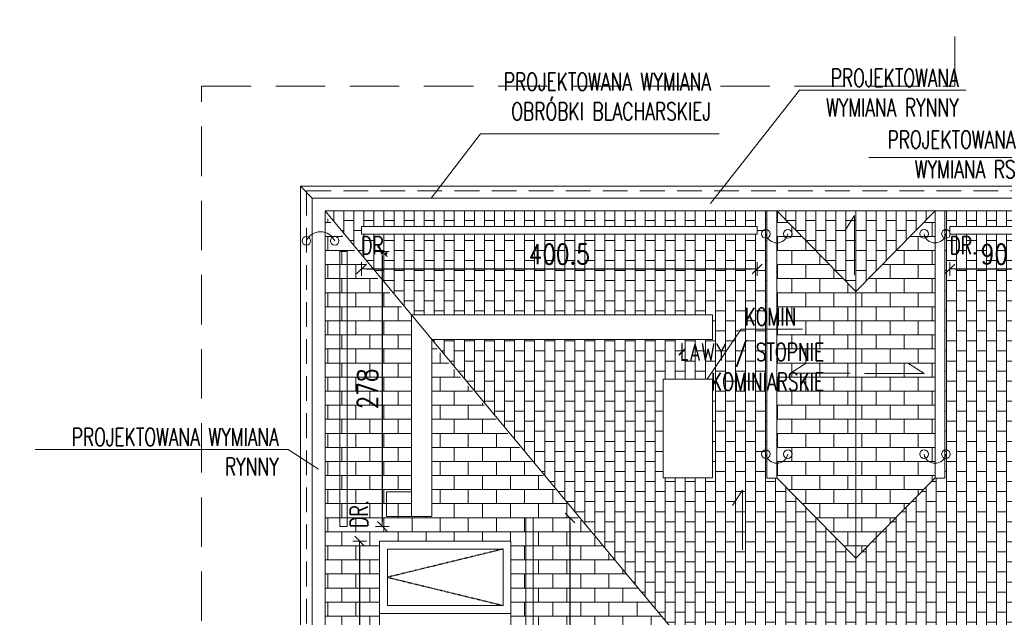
# Model space of a CAD drawing. Header units: millimetres. Extents: x 5973 to 39040, y 4443 to 37727.
# Tile 40 of 52: x 15278 to 16274, y 22530 to 23134. Entities that reach past the tile are written whole.
import ezdxf

# ---------------------------------------------------------------- set-up
doc = ezdxf.new("R2010")
doc.units = ezdxf.units.MM
for name, pattern in [('DASHDOT', [1, 0.5, -0.25, 0, -0.25]), ('DASHED', [0.75, 0.5, -0.25]), ('HIDDEN', [0.375, 0.25, -0.125])]:
    doc.linetypes.add(name, pattern=pattern)
for name, color, linetype, lineweight in [('!MODUS_OPIS', 3, 'Continuous', 13), ('Cienka', 3, 'Continuous', 9), ('E_0', 4, 'Continuous', 15), ('Widok', 1, 'Continuous', 15), ('WYMIAROWANIE', 1, 'Continuous', 18)]:
    doc.layers.add(name, color=color, linetype=linetype, lineweight=lineweight)
doc.layers.add('INSTALACJA ODGROMOWA', color=7, linetype='Continuous')
doc.layers.add('OSIE', color=1, linetype='DASHDOT')
doc.styles.add('TXT', font='simplex.shx', dxfattribs={"width": 0.8})
doc.dimstyles.new('DIM100', dxfattribs={"dimscale": 5, "dimtxt": 4, "dimasz": 1, "dimexe": 0, "dimexo": 0, "dimgap": 1, "dimtad": 1, "dimdec": 4, "dimrnd": 0.5, "dimdsep": 46, "dimtxsty": 'TXT', "dimblk1": 'TICK1', "dimblk2": 'TICK1', "dimsah": 1, "dimcen": 0, "dimse1": 1, "dimse2": 1, "dimclrd": 1, "dimclre": 7, "dimclrt": 9, "dimadec": 0, "dimazin": 0, "dimtfac": 1, "dimtdec": 4, "dimtmove": 2, "dimatfit": 3, "dimldrblk": 'TICK1', "dimfxl": 1, "dimtolj": 1, "dimarcsym": 0})
pattern_1 = [(90, (0.04, 0), (-10.16, 6e-16), []), (180, (0.04, 0), (-10.16, -10.16), [10.16, -10.16])]

# ---------------------------------------------------------------- blocks, each defined once
blk = doc.blocks.new('TICK1')
at = {"color": 2}
blk.add_line((-1, -1), (1, 1), dxfattribs=at)
at = {"color": 0}
for p, q in [((0, 0), (-1, 0)), ((0, -1.4), (0, 1.4))]:
    blk.add_line(p, q, dxfattribs=at)
blk = doc.blocks.new('*D154')
at = {"layer": 'Defpoints', "color": 0, "transparency": 16777216}
for p in [(15978.91, 23428.25), (16043.91, 23176.61), (15978.91, 23006.61)]:
    blk.add_point(p, dxfattribs=at)
at = {"layer": 'WYMIAROWANIE', "color": 1, "lineweight": -2, "transparency": 16777216}
blk.add_line((16038.91, 23428.25), (15983.91, 23428.25), dxfattribs=at)
at = {"layer": 'WYMIAROWANIE', "color": 1, "lineweight": -2, "transparency": 16777216, "xscale": 5, "yscale": 5, "zscale": 5, "rotation": 180}
blk.add_blockref('TICK1', (15978.91, 23428.25), dxfattribs=at)
at = {"layer": 'WYMIAROWANIE', "color": 1, "lineweight": -2, "transparency": 16777216, "xscale": 5, "yscale": 5, "zscale": 5}
blk.add_blockref('TICK1', (16043.91, 23428.25), dxfattribs=at)
at = {"layer": 'WYMIAROWANIE', "color": 9, "transparency": 16777216, "insert": (16011.41, 23443.25), "char_height": 20, "attachment_point": 5, "style": 'TXT'}
blk.add_mtext('\\A1;65', dxfattribs=at)
blk = doc.blocks.new('*D155')
at = {"layer": 'Defpoints', "color": 0, "transparency": 16777216}
for p in [(15928.91, 23428.25), (15928.91, 23006.61), (15978.91, 23006.61)]:
    blk.add_point(p, dxfattribs=at)
at = {"layer": 'WYMIAROWANIE', "color": 1, "lineweight": -2, "transparency": 16777216}
blk.add_line((15973.91, 23428.25), (15933.91, 23428.25), dxfattribs=at)
at = {"layer": 'WYMIAROWANIE', "color": 1, "lineweight": -2, "transparency": 16777216, "xscale": 5, "yscale": 5, "zscale": 5, "rotation": 180}
blk.add_blockref('TICK1', (15928.91, 23428.25), dxfattribs=at)
at = {"layer": 'WYMIAROWANIE', "color": 1, "lineweight": -2, "transparency": 16777216, "xscale": 5, "yscale": 5, "zscale": 5}
blk.add_blockref('TICK1', (15978.91, 23428.25), dxfattribs=at)
at = {"layer": 'WYMIAROWANIE', "color": 9, "transparency": 16777216, "insert": (15953.91, 23443.25), "char_height": 20, "attachment_point": 5, "style": 'TXT'}
blk.add_mtext('\\A1;50', dxfattribs=at)
blk = doc.blocks.new('*D156')
at = {"layer": 'Defpoints', "color": 0, "transparency": 16777216}
for p in [(15561.91, 23428.25), (15561.91, 23201.61), (15928.91, 23006.61)]:
    blk.add_point(p, dxfattribs=at)
at = {"layer": 'WYMIAROWANIE', "color": 1, "lineweight": -2, "transparency": 16777216}
blk.add_line((15923.91, 23428.25), (15566.91, 23428.25), dxfattribs=at)
at = {"layer": 'WYMIAROWANIE', "color": 1, "lineweight": -2, "transparency": 16777216, "xscale": 5, "yscale": 5, "zscale": 5, "rotation": 180}
blk.add_blockref('TICK1', (15561.91, 23428.25), dxfattribs=at)
at = {"layer": 'WYMIAROWANIE', "color": 1, "lineweight": -2, "transparency": 16777216, "xscale": 5, "yscale": 5, "zscale": 5}
blk.add_blockref('TICK1', (15928.91, 23428.25), dxfattribs=at)
at = {"layer": 'WYMIAROWANIE', "color": 9, "transparency": 16777216, "insert": (15745.41, 23443.25), "char_height": 20, "attachment_point": 5, "style": 'TXT'}
blk.add_mtext('\\A1;367', dxfattribs=at)
blk = doc.blocks.new('*D157')
at = {"layer": 'Defpoints', "color": 0, "transparency": 16777216}
for p in [(15561.91, 23463.69), (15561.91, 22625.16), (19083.03, 22625.16)]:
    blk.add_point(p, dxfattribs=at)
at = {"layer": 'WYMIAROWANIE', "color": 1, "lineweight": -2, "transparency": 16777216}
blk.add_line((19078.03, 23463.69), (15566.91, 23463.69), dxfattribs=at)
at = {"layer": 'WYMIAROWANIE', "color": 1, "lineweight": -2, "transparency": 16777216, "xscale": 5, "yscale": 5, "zscale": 5, "rotation": 180}
blk.add_blockref('TICK1', (15561.91, 23463.69), dxfattribs=at)
at = {"layer": 'WYMIAROWANIE', "color": 1, "lineweight": -2, "transparency": 16777216, "xscale": 5, "yscale": 5, "zscale": 5}
blk.add_blockref('TICK1', (19083.03, 23463.69), dxfattribs=at)
at = {"layer": 'WYMIAROWANIE', "color": 9, "transparency": 16777216, "insert": (17322.47, 23478.69), "char_height": 20, "attachment_point": 5, "style": 'TXT'}
blk.add_mtext('\\A1;3521', dxfattribs=at)
blk = doc.blocks.new('*D173')
at = {"layer": 'Defpoints', "color": 0, "transparency": 16777216}
for p in [(15870.63, 23125.66), (15048.08, 22963.16), (15870.63, 22963.16)]:
    blk.add_point(p, dxfattribs=at)
at = {"layer": 'WYMIAROWANIE', "color": 1, "lineweight": -2, "transparency": 16777216}
blk.add_line((15048.08, 23120.66), (15048.08, 22968.16), dxfattribs=at)
at = {"layer": 'WYMIAROWANIE', "color": 1, "lineweight": -2, "transparency": 16777216, "xscale": 5, "yscale": 5, "zscale": 5}
for p, rotation in [((15048.08, 23125.66), 90), ((15048.08, 22963.16), 270)]:
    blk.add_blockref('TICK1', p, dxfattribs=dict(at, rotation=rotation))
at = {"layer": 'WYMIAROWANIE', "color": 9, "transparency": 16777216, "insert": (15033.08, 23044.41), "char_height": 20, "attachment_point": 5, "rotation": 90, "style": 'TXT'}
blk.add_mtext('\\A1;162.5', dxfattribs=at)
blk = doc.blocks.new('*D174')
at = {"layer": 'Defpoints', "color": 0, "transparency": 16777216}
for p in [(15870.63, 22963.16), (15048.08, 22606.66), (15188.63, 22606.66)]:
    blk.add_point(p, dxfattribs=at)
at = {"layer": 'WYMIAROWANIE', "color": 1, "lineweight": -2, "transparency": 16777216}
blk.add_line((15048.08, 22958.16), (15048.08, 22611.66), dxfattribs=at)
at = {"layer": 'WYMIAROWANIE', "color": 1, "lineweight": -2, "transparency": 16777216, "xscale": 5, "yscale": 5, "zscale": 5}
for p, rotation in [((15048.08, 22963.16), 90), ((15048.08, 22606.66), 270)]:
    blk.add_blockref('TICK1', p, dxfattribs=dict(at, rotation=rotation))
at = {"layer": 'WYMIAROWANIE', "color": 9, "transparency": 16777216, "insert": (15033.08, 22784.91), "char_height": 20, "attachment_point": 5, "rotation": 90, "style": 'TXT'}
blk.add_mtext('\\A1;356.5', dxfattribs=at)
blk = doc.blocks.new('*D254')
at = {"layer": 'Defpoints', "color": 0, "transparency": 16777216}
for p in [(15649.7, 22606.66), (15621.79, 22387.66), (15649.7, 22387.66)]:
    blk.add_point(p, dxfattribs=at)
at = {"layer": 'WYMIAROWANIE', "color": 1, "lineweight": -2, "transparency": 16777216}
blk.add_line((15621.79, 22601.66), (15621.79, 22392.66), dxfattribs=at)
at = {"layer": 'WYMIAROWANIE', "color": 1, "lineweight": -2, "transparency": 16777216, "xscale": 5, "yscale": 5, "zscale": 5}
for p, rotation in [((15621.79, 22606.66), 90), ((15621.79, 22387.66), 270)]:
    blk.add_blockref('TICK1', p, dxfattribs=dict(at, rotation=rotation))
at = {"layer": 'WYMIAROWANIE', "color": 9, "transparency": 16777216, "insert": (15606.79, 22497.16), "char_height": 20, "attachment_point": 5, "rotation": 90, "style": 'TXT'}
blk.add_mtext('\\A1;219', dxfattribs=at)
blk = doc.blocks.new('E_PUSZKA')
at = {"layer": 'E_0', "color": 3}
blk.add_circle((0, 0), 4.35, dxfattribs=at)
blk = doc.blocks.new('ODGROMÓWKA')
at = {"layer": 'E_0', "color": 2, "linetype": 'HIDDEN', "ltscale": 100}
for q in [(3633.86, 14397.27), (2884.42, 13468.27)]:
    blk.add_line((2884.42, 14397.27), q, dxfattribs=at)
at = {"layer": 'E_0', "color": 3, "linetype": 'DASHED', "ltscale": 100}
blk.add_lwpolyline([(2839.42, 12062.61), (2839.42, 13362.27), (2778.42, 13362.27), (2778.42, 14503.27), (3540.42, 14503.27), (3540.42, 14633.7), (5284.42, 14633.7), (5284.42, 14503.27), (6039.42, 14503.27), (6039.42, 13917.26), (6499.55, 13917.22), (6499.43, 12546.33), (4282.66, 12546.53), (4282.66, 12425.51), (3909.67, 12425.51), (3909.66, 12062.6)], dxfattribs=at)
at = {"layer": 'E_0'}
for centre, radius, start, end in [((2898.75, 14340.33), 15.66, 23.75711, 156.24289), ((3360.42, 14356.01), 11.33, 191.80919, 348.19081), ((3520.42, 14356.01), 11.33, 191.80919, 348.19081), ((3360.42, 14133.16), 11.33, 191.80919, 348.19081), ((3520.42, 14133.16), 11.33, 191.80919, 348.19081)]:
    blk.add_arc(centre, radius, start, end, dxfattribs=at)
at = {"layer": 'E_0', "rotation": 180}
for p in [(3349.33, 14353.69), (3371.51, 14353.69), (3509.33, 14353.69), (3531.51, 14353.69), (3349.33, 14130.84), (3371.51, 14130.84), (3509.33, 14130.84), (3531.51, 14130.84)]:
    blk.add_blockref('E_PUSZKA', p, dxfattribs=at)
at = {"layer": 'E_0'}
for p in [(2884.42, 14346.64), (2913.08, 14346.64)]:
    blk.add_blockref('E_PUSZKA', p, dxfattribs=at)
blk = doc.blocks.new('*D270')
at = {"layer": 'Defpoints', "color": 0, "transparency": 16777216}
for p in [(15789.91, 22630.16), (15789.91, 22364.16), (15834.6, 22364.16)]:
    blk.add_point(p, dxfattribs=at)
at = {"layer": 'WYMIAROWANIE', "color": 1, "lineweight": -2, "transparency": 16777216}
blk.add_line((15834.6, 22625.16), (15834.6, 22369.16), dxfattribs=at)
at = {"layer": 'WYMIAROWANIE', "color": 1, "lineweight": -2, "transparency": 16777216, "xscale": 5, "yscale": 5, "zscale": 5}
for p, rotation in [((15834.6, 22630.16), 90), ((15834.6, 22364.16), 270)]:
    blk.add_blockref('TICK1', p, dxfattribs=dict(at, rotation=rotation))
at = {"layer": 'WYMIAROWANIE', "color": 9, "transparency": 16777216, "insert": (15819.6, 22497.16), "char_height": 20, "attachment_point": 5, "rotation": 90, "style": 'TXT'}
blk.add_mtext('\\A1;266', dxfattribs=at)
blk = doc.blocks.new('*D294')
at = {"layer": 'Defpoints', "color": 0, "transparency": 16777216}
for p in [(15609.35, 22899.66), (15609.35, 22621.66), (15644.71, 22621.66)]:
    blk.add_point(p, dxfattribs=at)
at = {"layer": 'WYMIAROWANIE', "color": 1, "lineweight": -2, "transparency": 16777216}
blk.add_line((15644.71, 22894.66), (15644.71, 22626.66), dxfattribs=at)
at = {"layer": 'WYMIAROWANIE', "color": 1, "lineweight": -2, "transparency": 16777216, "xscale": 5, "yscale": 5, "zscale": 5}
for p, rotation in [((15644.71, 22899.66), 90), ((15644.71, 22621.66), 270)]:
    blk.add_blockref('TICK1', p, dxfattribs=dict(at, rotation=rotation))
at = {"layer": 'WYMIAROWANIE', "color": 9, "transparency": 16777216, "insert": (15629.71, 22760.66), "char_height": 20, "attachment_point": 5, "rotation": 90, "style": 'TXT'}
blk.add_mtext('\\A1;278', dxfattribs=at)
blk = doc.blocks.new('*D304')
at = {"layer": 'Defpoints', "color": 0, "transparency": 16777216}
for p in [(15623.58, 22917.34), (16023.91, 22917.34), (16023.91, 22881.97)]:
    blk.add_point(p, dxfattribs=at)
at = {"layer": 'WYMIAROWANIE', "color": 1, "lineweight": -2, "transparency": 16777216}
blk.add_line((15628.58, 22881.97), (16018.91, 22881.97), dxfattribs=at)
at = {"layer": 'WYMIAROWANIE', "color": 1, "lineweight": -2, "transparency": 16777216, "xscale": 5, "yscale": 5, "zscale": 5, "rotation": 180}
blk.add_blockref('TICK1', (15623.58, 22881.97), dxfattribs=at)
at = {"layer": 'WYMIAROWANIE', "color": 1, "lineweight": -2, "transparency": 16777216, "xscale": 5, "yscale": 5, "zscale": 5}
blk.add_blockref('TICK1', (16023.91, 22881.97), dxfattribs=at)
at = {"layer": 'WYMIAROWANIE', "color": 9, "transparency": 16777216, "insert": (15823.75, 22896.97), "char_height": 20, "attachment_point": 5, "style": 'TXT'}
blk.add_mtext('\\A1;400.5', dxfattribs=at)
blk = doc.blocks.new('*D305')
at = {"layer": 'Defpoints', "color": 0, "transparency": 16777216}
for p in [(16218.91, 22917.34), (16308.91, 22917.34), (16308.91, 22881.97)]:
    blk.add_point(p, dxfattribs=at)
at = {"layer": 'WYMIAROWANIE', "color": 1, "lineweight": -2, "transparency": 16777216}
blk.add_line((16223.91, 22881.97), (16303.91, 22881.97), dxfattribs=at)
at = {"layer": 'WYMIAROWANIE', "color": 1, "lineweight": -2, "transparency": 16777216, "xscale": 5, "yscale": 5, "zscale": 5, "rotation": 180}
blk.add_blockref('TICK1', (16218.91, 22881.97), dxfattribs=at)
at = {"layer": 'WYMIAROWANIE', "color": 1, "lineweight": -2, "transparency": 16777216, "xscale": 5, "yscale": 5, "zscale": 5}
blk.add_blockref('TICK1', (16308.91, 22881.97), dxfattribs=at)
at = {"layer": 'WYMIAROWANIE', "color": 9, "transparency": 16777216, "insert": (16263.91, 22896.97), "char_height": 20, "attachment_point": 5, "style": 'TXT'}
blk.add_mtext('\\A1;90', dxfattribs=at)

msp = doc.modelspace()

# ---------------------------------------------------------------- hatches: boundary and pattern name
at = {"layer": 'Cienka', "transparency": 33554483}
h = msp.add_hatch(dxfattribs=at)
h.set_pattern_fill('AR-B816', color=256, scale=0.07)
h.paths.add_polyline_path([(16043.90707, 22940.66483), (16043.90707, 22670.66483), (16123.90707, 22589.33174), (16123.90707, 22859.33174)])
h.paths.add_polyline_path([(16123.90707, 22859.33174), (16123.90707, 22589.33174), (16203.90707, 22670.66483), (16203.90707, 22940.66483)])
h.paths.add_polyline_path([(15694.87565, 22807.28074), (15694.87565, 22631.66483), (15674.11246, 22631.66483), (15674.11246, 22832.01259), (15586.90707, 22935.88635), (15586.90707, 22049.66483), (15956.90707, 22495.16483)])
h.paths.add_polyline_path([(15774.90707, 22387.66483), (15641.90707, 22387.66483), (15641.90707, 22606.66483), (15774.90707, 22606.66483)], flags=16)
h.paths.add_polyline_path([(15766.90707, 22395.66483), (15649.90707, 22395.66483), (15649.90707, 22452.66483), (15766.90707, 22452.66483)], flags=0)
h.paths.add_polyline_path([(15766.90707, 22468.66483), (15649.90707, 22468.66483), (15649.90707, 22525.66483), (15766.90707, 22525.66483)], flags=0)
h.paths.add_polyline_path([(15766.90707, 22541.66483), (15649.90707, 22541.66483), (15649.90707, 22598.66483), (15766.90707, 22598.66483)], flags=0)
h = msp.add_hatch(dxfattribs=at)
h.set_pattern_fill('AR-B816', color=256, scale=0.05, angle=90)
h.set_pattern_definition(pattern_1)
h.paths.add_polyline_path([(16213.90707, 22940.66483), (16213.90707, 22670.5587), (16203.90707, 22670.66483), (16123.90707, 22589.33174), (16043.90707, 22670.5587), (16033.90707, 22670.5587), (16033.90707, 22940.66483), (15586.90707, 22940.66483), (15674.11246, 22835.66483), (15978.90707, 22835.66483), (15978.90707, 22810.66483), (15694.87565, 22810.66483), (15956.90707, 22495.16483), (16016.40707, 22495.16483), (16049.72381, 22444.16483), (16190.96678, 22444.16483), (16323.90707, 22240.66483), (16323.90707, 22680.66483), (16313.90707, 22680.66483), (16313.90707, 22800.66483), (16323.90707, 22800.66483), (16323.90707, 22940.66483)])
h.paths.add_polyline_path([(16308.90707, 22917.33893), (16218.90707, 22917.33893), (16218.90707, 22924.83893), (16308.90707, 22924.83893)], flags=16)
h.paths.add_polyline_path([(16023.90707, 22917.33893), (15623.5849, 22917.33893), (15623.5849, 22924.83893), (16023.90707, 22924.83893)], flags=16)
h.paths.add_polyline_path([(15978.90707, 22670.66483), (15928.90707, 22670.66483), (15928.90707, 22770.66483), (15978.90707, 22770.66483)], flags=16)
h = msp.add_hatch(dxfattribs=at)
h.set_pattern_fill('AR-B816', color=256, scale=0.05, angle=90)
h.set_pattern_definition(pattern_1)
h.paths.add_polyline_path([(16203.90707, 22940.66483), (16203.90707, 22670.66483), (16123.90707, 22589.33174), (16043.90707, 22670.66483), (16043.90707, 22940.66483)])
h.paths.add_polyline_path([(15826.28041, 21841.66483), (15647.90707, 21841.66483), (15729.24016, 21761.66483), (15907.6135, 21761.66483)])
h.paths.add_polyline_path([(15826.28041, 21681.66483), (15907.6135, 21761.66483), (15729.24016, 21761.66483), (15647.90707, 21681.66483)])
h.paths.add_polyline_path([(15826.28041, 21506.66483), (15647.90707, 21506.66483), (15729.24016, 21426.66483), (15907.6135, 21426.66483)])
h.paths.add_polyline_path([(15826.28041, 21346.66483), (15907.6135, 21426.66483), (15729.24016, 21426.66483), (15647.90707, 21346.66483)])
h.paths.add_polyline_path([(15826.28041, 21171.66483), (15647.90707, 21171.66483), (15729.24016, 21091.66483), (15907.6135, 21091.66483)])
h.paths.add_polyline_path([(15826.28041, 21011.66483), (15907.6135, 21091.66483), (15729.24016, 21091.66483), (15647.90707, 21011.66483)])
h.paths.add_polyline_path([(16123.90707, 22589.33174), (16043.90707, 22670.66483), (16043.90707, 22940.66483), (16203.90707, 22940.66483), (16203.90707, 22670.66483)], flags=16)
h.paths.add_polyline_path([(16043.90707, 22940.66483), (16123.90707, 22859.33174), (16203.90707, 22940.66483)], flags=0)
h = msp.add_hatch(dxfattribs=at)
h.set_pattern_fill('AR-B816', color=256, scale=0.05, angle=90)
h.set_pattern_definition(pattern_1)
h.paths.add_polyline_path([(16043.90707, 22940.66483), (16123.90707, 22859.33174), (16203.90707, 22940.66483)])

# ---------------------------------------------------------------- linework, layer by layer
at = {"layer": '!MODUS_OPIS', "ltscale": 0.7}
for points in [[(15976.82598, 22948.14911), (16066.96758, 23062.71536), (16235.22796, 23062.71536)], [(15694.25141, 22953.57936), (15744.17034, 23018.74656), (15985.43712, 23018.74656)], [(16136.98943, 22994.7981), (16291.02798, 22994.7981)], [(16122.59198, 22875.87246), (16122.59198, 22936.15503), (16112.54488, 22920.45644)], [(15973.24032, 22770.66483), (16007.95246, 22821.02646), (16069.96908, 22821.02646)], [(16118.11125, 22776.64663), (16057.82868, 22776.64663), (16073.52726, 22786.69373)], [(16132.66996, 22776.38145), (16192.95253, 22776.38145), (16177.25395, 22786.42855)], [(15293.48682, 22699.44427), (15549.34768, 22699.44427)], [(15549.34768, 22699.44427), (15580.05946, 22679.47158)], [(16009.0907, 22598.05521), (16009.0907, 22658.33778), (15999.0436, 22642.6392)]]:
    msp.add_lwpolyline(points, dxfattribs=at)
at = {"layer": 'OSIE', "transparency": 33554687}
msp.add_lwpolyline([(15766.90707, 22598.66483), (15649.90707, 22570.16483), (15766.90707, 22541.66483)], dxfattribs=at)
at = {"layer": 'Widok'}
msp.add_line((16123.90707, 22589.33174), (16123.90707, 22859.33174), dxfattribs=at)
for points in [[(19083.02706, 22379.66483), (18622.90707, 22379.66483), (18622.90707, 22965.66483), (17867.90707, 22965.66483), (17867.90707, 23125.66483), (16323.90707, 23125.66483), (16323.90707, 22965.66483), (15561.90707, 22965.66483), (15561.90707, 22024.66483), (15622.90707, 22024.66483), (15622.90707, 20607.63121)], [(15573.90707, 22953.66483), (15561.90707, 22965.66483)], [(16323.90707, 22953.66483), (15573.90707, 22953.66483), (15573.90707, 22036.66483), (15634.90707, 22036.66483), (15634.90707, 20632.63121)], [(15956.90707, 22495.16483), (15586.90707, 22940.66483), (15956.90707, 22495.16483), (15586.90707, 22049.66483)], [(16323.90707, 22940.66483), (15586.90707, 22940.66483), (15586.90707, 22049.66483), (15647.90707, 22049.66483), (15647.90707, 20632.63121)], [(16043.90707, 22670.66483), (16043.90707, 22940.66483), (16033.90707, 22940.66483), (16033.90707, 22670.5587), (16043.90707, 22670.5587)], [(16123.90707, 22859.33174), (16123.90707, 22859.33174), (16203.90707, 22940.66483), (16123.90707, 22859.33174), (16043.90707, 22940.66483)], [(16203.90707, 22940.66483), (16043.90707, 22940.66483)], [(16203.90707, 22670.66483), (16203.90707, 22940.66483), (16213.90707, 22940.66483), (16213.90707, 22670.5587), (16203.90707, 22670.5587)], [(15601.84894, 22794.66483), (15601.84894, 22899.66483), (15609.34894, 22899.66483), (15609.34894, 22621.66483), (15601.84894, 22621.66483), (15601.84894, 22794.66483)], [(16123.90707, 22859.33174), (16123.90707, 22680.95841)], [(15978.90707, 22810.66483), (15978.90707, 22835.66483), (15674.11246, 22835.66483)], [(15674.11246, 22835.66483), (15674.11246, 22631.66483)], [(15978.90707, 22810.66483), (15694.87565, 22810.66483)], [(15694.87565, 22810.66483), (15694.87565, 22631.66483)], [(15928.90707, 22770.66483), (15928.90707, 22770.66483), (15928.90707, 22670.66483), (15978.90707, 22670.66483), (15978.90707, 22770.66483), (15928.90707, 22770.66483)], [(15978.90707, 22745.66483), (15978.90707, 22770.66483)], [(16123.90707, 22589.33174), (16123.90707, 22589.33174), (16203.90707, 22670.66483), (16123.90707, 22589.33174), (16043.90707, 22670.66483)], [(15674.11246, 22631.66483), (15674.11246, 22656.66483), (15649.11246, 22656.66483), (15649.11246, 22631.66483)], [(15694.87565, 22631.66483), (15649.11246, 22631.66483)], [(15789.90707, 22570.16483), (15789.90707, 22630.16483), (15797.40707, 22630.16483), (15797.40707, 22364.16483), (15789.90707, 22364.16483), (15789.90707, 22570.16483)], [(15641.90707, 22606.66483), (15641.90707, 22533.66483), (15774.90707, 22533.66483), (15774.90707, 22606.66483), (15641.90707, 22606.66483)], [(15641.90707, 22533.66483), (15641.90707, 22460.66483), (15774.90707, 22460.66483), (15774.90707, 22533.66483), (15641.90707, 22533.66483)]]:
    msp.add_lwpolyline(points, dxfattribs=at)
for points in [[(16023.90707, 22924.83893), (15623.5849, 22924.83893), (15623.5849, 22917.33893), (16023.90707, 22917.33893), (16023.90707, 22924.83893)], [(16308.90707, 22924.83893), (16218.90707, 22924.83893), (16218.90707, 22917.33893), (16308.90707, 22917.33893), (16308.90707, 22924.83893)], [(15649.90707, 22598.66483), (15649.90707, 22541.66483), (15766.90707, 22541.66483), (15766.90707, 22598.66483)]]:
    msp.add_lwpolyline(points, close=True, dxfattribs=at)

# ---------------------------------------------------------------- block references
at = {"layer": 'INSTALACJA ODGROMOWA'}
msp.add_blockref('ODGROMÓWKA', (12683.48703, 8563.71099), dxfattribs=at)

# ---------------------------------------------------------------- texts
at = {"layer": '!MODUS_OPIS', "ltscale": 0.7, "char_height": 18, "attachment_point": 3, "style": 'TXT'}
for s, width, insert in [('{\\W0.7;PROJEKTOWANA \\PWYMIANA RYNNY}', 443.4465207, (16228.04311, 23084.31573)), ('{\\W0.7;PROJEKTOWANA WYMIANA OBRÓBKI BLACHARSKIEJ}', 267.629343, (15977.20782, 23080.36072)), ('{\\W0.7;PROJEKTOWANA WYMIANA RS}', 202.8482185, (16285.50631, 23021.84009)), ('{\\W0.7;DR.}', 202.8482185, (15651.45002, 22914.8374)), ('{\\W0.7;DR.}', 202.8482185, (16246.7722, 22914.8374)), ('{\\W0.7;KOMIN}', 202.8482185, (16063.62389, 22842.68078)), ('{\\W0.7;ŁAWY / STOPNIE \\PKOMINIARSKIE}', 345.8661953, (16091.76219, 22806.99156)), ('{\\W0.7;PROJEKTOWANA WYMIANA\\P RYNNY}', 443.4465207, (15540.08439, 22721.04464))]:
    msp.add_mtext_dynamic_manual_height_columns(s, width=width, gutter_width=12.5, heights=[0], dxfattribs=dict(at, insert=insert))
at = {"layer": '!MODUS_OPIS', "ltscale": 0.7, "insert": (15630.1082, 22648.2707), "char_height": 18, "attachment_point": 9, "rotation": 90, "style": 'TXT'}
msp.add_mtext_dynamic_manual_height_columns('{\\W0.7;DR.}', width=202.8482185, gutter_width=12.5, heights=[0], dxfattribs=at)

# ---------------------------------------------------------------- dimensions: what is measured, and where the dimension line sits
at = {"layer": 'WYMIAROWANIE'}
for base, p1, p2, picture, middle in [((15561.90707, 23463.68748), (19083.02706, 22625.15553), (15561.90707, 22625.15553), '*D157', (17322.46707, 23478.68748)), ((15561.90707, 23428.25353), (15928.90707, 23006.60614), (15561.90707, 23201.60614), '*D156', (15745.40707, 23443.25353)), ((15928.90707, 23428.25353), (15978.90707, 23006.60614), (15928.90707, 23006.60614), '*D155', (15953.90707, 23443.25353)), ((15978.90707, 23428.25353), (16043.90707, 23176.60614), (15978.90707, 23006.60614), '*D154', (16011.40707, 23443.25353)), ((16023.90707, 22881.9748), (15623.5849, 22917.33893), (16023.90707, 22917.33893), '*D304', (15823.74598, 22896.9748)), ((16308.90707, 22881.9748), (16218.90707, 22917.33893), (16308.90707, 22917.33893), '*D305', (16263.90707, 22896.9748))]:
    dim = msp.add_linear_dim(base=base, p1=p1, p2=p2, dimstyle='DIM100', override={"dimtxsty": 'TXT', "dimldrblk": 'TICK1'}, dxfattribs=at)
    dim.commit()
    dim.dimension.update_dxf_attribs({"geometry": picture, "text_midpoint": middle})
for base, p1, p2, angle, picture, middle in [((15048.08346, 22963.16483), (15870.6339, 23125.66483), (15870.6339, 22963.16483), 90, '*D173', (15033.08346, 23044.41483)), ((15048.08346, 22606.66483), (15870.6339, 22963.16483), (15188.6339, 22606.66483), 90, '*D174', (15033.08346, 22784.91483)), ((15644.71306, 22621.66483), (15609.34894, 22899.66483), (15609.34894, 22621.66483), 270, '*D294', (15629.71306, 22760.66483)), ((15834.599, 22364.16483), (15789.90707, 22630.16483), (15789.90707, 22364.16483), 90, '*D270', (15819.599, 22497.16483)), ((15621.79374, 22387.66483), (15649.69563, 22606.66483), (15649.69563, 22387.66483), 90, '*D254', (15606.79374, 22497.16483))]:
    dim = msp.add_linear_dim(base=base, p1=p1, p2=p2, angle=angle, dimstyle='DIM100', override={"dimtxsty": 'TXT', "dimldrblk": 'TICK1'}, dxfattribs=at)
    dim.commit()
    dim.dimension.update_dxf_attribs({"geometry": picture, "text_midpoint": middle})

doc.saveas('drawing.dxf')
